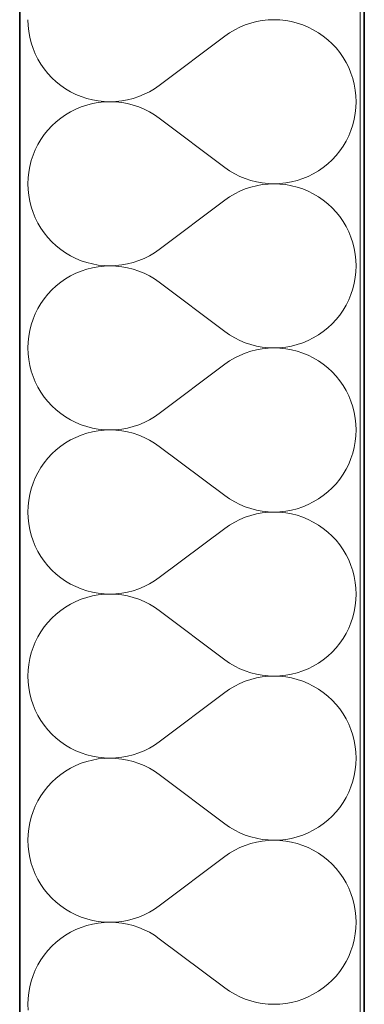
# Model space of a CAD drawing. Header units: millimetres. Extents: x -34676 to 172266, y 39940 to 476087.
# Tile 64 of 256: x 20168 to 20328, y 283741 to 284198. Entities that reach past the tile are written whole.
import ezdxf

# ---------------------------------------------------------------- set-up
doc = ezdxf.new("R2010")
doc.units = ezdxf.units.MM
doc.header["$MEASUREMENT"] = 0
for name, color, linetype in [('#podkład', 252, 'Continuous'), ('- A - ocieplenie', 7, 'Continuous'), ('Konstrukcja - Stropy', 7, 'Continuous'), ('Konstrukcja - Ściany zewnętrzne', 7, 'Continuous')]:
    doc.layers.add(name, color=color, linetype=linetype)

# ---------------------------------------------------------------- blocks, each defined once
blk = doc.blocks.new('UHYGFFFF')
at = {"layer": '- A - ocieplenie', "color": 252, "linetype": 'Continuous', "lineweight": 35, "ltscale": 100}
for p, q in [((19777.48, 396062.63), (19777.47, 388486.86)), ((19937.47, 388486.86), (19937.48, 396062.63))]:
    blk.add_line(p, q, dxfattribs=at)
at = {"layer": '- A - ocieplenie', "color": 252, "linetype": 'Continuous', "lineweight": 13, "ltscale": 100}
for p, q in [((19781.28, 390337.85), (19781.38, 390335.13)), ((19884.81, 390336.3), (19882.23, 390335.44)), ((19887.45, 390336.97), (19884.81, 390336.3)), ((19890.12, 390337.46), (19887.45, 390336.97)), ((19892.83, 390337.75), (19890.12, 390337.46)), ((19895.55, 390337.85), (19892.83, 390337.75)), ((19898.26, 390337.75), (19895.55, 390337.85)), ((19900.97, 390337.46), (19898.26, 390337.75)), ((19903.65, 390336.98), (19900.97, 390337.46)), ((19906.28, 390336.31), (19903.65, 390336.98)), ((19908.87, 390335.45), (19906.28, 390336.31)), ((19781.38, 390335.13), (19781.67, 390332.43)), ((19781.67, 390332.43), (19782.16, 390329.75)), ((19874.95, 390331.78), (19872.71, 390330.23)), ((19877.29, 390333.17), (19874.95, 390331.78)), ((19879.72, 390334.39), (19877.29, 390333.17)), ((19882.23, 390335.44), (19879.72, 390334.39)), ((19911.38, 390334.41), (19908.87, 390335.45)), ((19913.81, 390333.2), (19911.38, 390334.41)), ((19916.15, 390331.81), (19913.81, 390333.2)), ((19918.39, 390330.26), (19916.15, 390331.81)), ((19782.16, 390329.75), (19782.83, 390327.11)), ((19782.83, 390327.11), (19783.69, 390324.53)), ((19872.71, 390330.23), (19842.24, 390307.37)), ((19920.51, 390328.55), (19918.39, 390330.26)), ((19922.5, 390326.7), (19920.51, 390328.55)), ((19783.69, 390324.53), (19784.73, 390322.02)), ((19924.35, 390324.71), (19922.5, 390326.7)), ((19926.06, 390322.59), (19924.35, 390324.71)), ((19927.61, 390320.36), (19926.06, 390322.59)), ((19784.73, 390322.02), (19785.95, 390319.59)), ((19785.95, 390319.59), (19787.34, 390317.25)), ((19929, 390318.02), (19927.61, 390320.36)), ((19930.22, 390315.59), (19929, 390318.02)), ((19787.34, 390317.25), (19788.89, 390315.01)), ((19788.89, 390315.01), (19790.6, 390312.89)), ((19931.26, 390313.07), (19930.22, 390315.59)), ((19790.6, 390312.89), (19792.45, 390310.9)), ((19792.45, 390310.9), (19794.44, 390309.05)), ((19794.44, 390309.05), (19796.56, 390307.34)), ((19932.12, 390310.49), (19931.26, 390313.07)), ((19932.79, 390307.86), (19932.12, 390310.49)), ((19796.56, 390307.34), (19798.8, 390305.79)), ((19798.8, 390305.79), (19801.14, 390304.41)), ((19801.14, 390304.41), (19803.57, 390303.19)), ((19835.23, 390303.21), (19837.67, 390304.43)), ((19837.67, 390304.43), (19840, 390305.82)), ((19840, 390305.82), (19842.24, 390307.37)), ((19933.28, 390305.18), (19932.79, 390307.86)), ((19933.57, 390302.47), (19933.28, 390305.18)), ((19803.57, 390303.19), (19806.08, 390302.15)), ((19806.08, 390302.15), (19808.67, 390301.29)), ((19808.67, 390301.29), (19811.3, 390300.62)), ((19811.3, 390300.62), (19813.98, 390300.14)), ((19813.98, 390300.14), (19816.69, 390299.85)), ((19816.69, 390299.66), (19813.98, 390299.37)), ((19816.69, 390299.85), (19819.4, 390299.75)), ((19819.4, 390299.75), (19816.69, 390299.66)), ((19819.4, 390299.75), (19822.12, 390299.85)), ((19822.12, 390299.66), (19819.4, 390299.75)), ((19822.12, 390299.85), (19824.83, 390300.15)), ((19824.83, 390299.36), (19822.12, 390299.66)), ((19824.83, 390300.15), (19827.5, 390300.63)), ((19827.5, 390300.63), (19830.14, 390301.31)), ((19830.14, 390301.31), (19832.72, 390302.17)), ((19832.72, 390302.17), (19835.23, 390303.21)), ((19933.67, 390299.75), (19933.57, 390302.47)), ((19933.57, 390297.04), (19933.67, 390299.75)), ((19801.14, 390295.1), (19798.8, 390293.72)), ((19803.57, 390296.32), (19801.14, 390295.1)), ((19806.08, 390297.36), (19803.57, 390296.32)), ((19808.67, 390298.22), (19806.08, 390297.36)), ((19811.3, 390298.89), (19808.67, 390298.22)), ((19813.98, 390299.37), (19811.3, 390298.89)), ((19827.5, 390298.88), (19824.83, 390299.36)), ((19830.14, 390298.2), (19827.5, 390298.88)), ((19832.72, 390297.34), (19830.14, 390298.2)), ((19835.23, 390296.3), (19832.72, 390297.34)), ((19837.67, 390295.08), (19835.23, 390296.3)), ((19840, 390293.69), (19837.67, 390295.08)), ((19933.28, 390294.33), (19933.57, 390297.04)), ((19794.44, 390290.46), (19792.45, 390288.6)), ((19796.56, 390292.16), (19794.44, 390290.46)), ((19798.8, 390293.72), (19796.56, 390292.16)), ((19842.24, 390292.14), (19840, 390293.69)), ((19872.71, 390269.28), (19842.24, 390292.14)), ((19932.12, 390289.02), (19932.79, 390291.65)), ((19932.79, 390291.65), (19933.28, 390294.33)), ((19790.6, 390286.61), (19788.89, 390284.5)), ((19792.45, 390288.6), (19790.6, 390286.61)), ((19930.22, 390283.92), (19931.26, 390286.44)), ((19931.26, 390286.44), (19932.12, 390289.02)), ((19787.34, 390282.26), (19785.95, 390279.92)), ((19788.89, 390284.5), (19787.34, 390282.26)), ((19927.61, 390279.15), (19929, 390281.49)), ((19929, 390281.49), (19930.22, 390283.92)), ((19784.73, 390277.49), (19783.69, 390274.98)), ((19785.95, 390279.92), (19784.73, 390277.49)), ((19924.35, 390274.8), (19926.06, 390276.92)), ((19926.06, 390276.92), (19927.61, 390279.15)), ((19782.83, 390272.4), (19782.16, 390269.76)), ((19783.69, 390274.98), (19782.83, 390272.4)), ((19920.51, 390270.95), (19922.5, 390272.81)), ((19922.5, 390272.81), (19924.35, 390274.8)), ((19782.16, 390269.76), (19781.67, 390267.08)), ((19872.71, 390269.28), (19874.95, 390267.72)), ((19874.95, 390267.72), (19877.29, 390266.33)), ((19913.81, 390266.31), (19916.15, 390267.7)), ((19916.15, 390267.7), (19918.39, 390269.25)), ((19918.39, 390269.25), (19920.51, 390270.95)), ((19781.38, 390264.38), (19781.28, 390261.66)), ((19781.67, 390267.08), (19781.38, 390264.38)), ((19877.29, 390266.33), (19879.72, 390265.11)), ((19879.72, 390265.11), (19882.23, 390264.07)), ((19882.23, 390264.07), (19884.81, 390263.21)), ((19884.81, 390263.21), (19887.45, 390262.54)), ((19903.65, 390262.52), (19906.28, 390263.2)), ((19906.28, 390263.2), (19908.87, 390264.05)), ((19908.87, 390264.05), (19911.38, 390265.09)), ((19911.38, 390265.09), (19913.81, 390266.31)), ((19781.28, 390261.66), (19781.38, 390258.94)), ((19781.38, 390258.94), (19781.67, 390256.24)), ((19882.23, 390259.25), (19879.72, 390258.2)), ((19884.81, 390260.11), (19882.23, 390259.25)), ((19887.45, 390260.78), (19884.81, 390260.11)), ((19887.45, 390262.54), (19890.12, 390262.05)), ((19890.12, 390261.27), (19887.45, 390260.78)), ((19890.12, 390262.05), (19892.83, 390261.76)), ((19892.83, 390261.56), (19890.12, 390261.27)), ((19892.83, 390261.76), (19895.55, 390261.66)), ((19895.55, 390261.66), (19892.83, 390261.56)), ((19895.55, 390261.66), (19898.26, 390261.75)), ((19898.26, 390261.56), (19895.55, 390261.66)), ((19898.26, 390261.75), (19900.97, 390262.04)), ((19900.97, 390261.27), (19898.26, 390261.56)), ((19900.97, 390262.04), (19903.65, 390262.52)), ((19903.65, 390260.79), (19900.97, 390261.27)), ((19906.28, 390260.12), (19903.65, 390260.79)), ((19908.87, 390259.26), (19906.28, 390260.12)), ((19911.38, 390258.22), (19908.87, 390259.26)), ((19781.67, 390256.24), (19782.16, 390253.56)), ((19872.71, 390254.04), (19842.24, 390231.18)), ((19874.95, 390255.59), (19872.71, 390254.04)), ((19877.29, 390256.98), (19874.95, 390255.59)), ((19879.72, 390258.2), (19877.29, 390256.98)), ((19913.81, 390257.01), (19911.38, 390258.22)), ((19916.15, 390255.62), (19913.81, 390257.01)), ((19918.39, 390254.07), (19916.15, 390255.62)), ((19920.51, 390252.36), (19918.39, 390254.07)), ((19782.16, 390253.56), (19782.83, 390250.92)), ((19782.83, 390250.92), (19783.69, 390248.34)), ((19922.5, 390250.51), (19920.51, 390252.36)), ((19924.35, 390248.52), (19922.5, 390250.51)), ((19783.69, 390248.34), (19784.73, 390245.83)), ((19784.73, 390245.83), (19785.95, 390243.39)), ((19926.06, 390246.4), (19924.35, 390248.52)), ((19927.61, 390244.17), (19926.06, 390246.4)), ((19785.95, 390243.39), (19787.34, 390241.06)), ((19787.34, 390241.06), (19788.89, 390238.82)), ((19929, 390241.83), (19927.61, 390244.17)), ((19930.22, 390239.39), (19929, 390241.83)), ((19788.89, 390238.82), (19790.6, 390236.7)), ((19790.6, 390236.7), (19792.45, 390234.71)), ((19931.26, 390236.88), (19930.22, 390239.39)), ((19932.12, 390234.3), (19931.26, 390236.88)), ((19792.45, 390234.71), (19794.44, 390232.86)), ((19794.44, 390232.86), (19796.56, 390231.15)), ((19796.56, 390231.15), (19798.8, 390229.6)), ((19840, 390229.63), (19842.24, 390231.18)), ((19932.79, 390231.66), (19932.12, 390234.3)), ((19933.28, 390228.99), (19932.79, 390231.66)), ((19798.8, 390229.6), (19801.14, 390228.22)), ((19801.14, 390228.22), (19803.57, 390227)), ((19803.57, 390227), (19806.08, 390225.96)), ((19832.72, 390225.98), (19835.23, 390227.02)), ((19835.23, 390227.02), (19837.67, 390228.24)), ((19837.67, 390228.24), (19840, 390229.63)), ((19933.57, 390226.28), (19933.28, 390228.99)), ((19806.08, 390225.96), (19808.67, 390225.1)), ((19808.67, 390222.03), (19806.08, 390221.17)), ((19808.67, 390225.1), (19811.3, 390224.43)), ((19811.3, 390222.7), (19808.67, 390222.03)), ((19811.3, 390224.43), (19813.98, 390223.95)), ((19813.98, 390223.18), (19811.3, 390222.7)), ((19813.98, 390223.95), (19816.69, 390223.66)), ((19816.69, 390223.47), (19813.98, 390223.18)), ((19816.69, 390223.66), (19819.4, 390223.56)), ((19819.4, 390223.56), (19816.69, 390223.47)), ((19819.4, 390223.56), (19822.12, 390223.66)), ((19822.12, 390223.46), (19819.4, 390223.56)), ((19822.12, 390223.66), (19824.83, 390223.96)), ((19824.83, 390223.17), (19822.12, 390223.46)), ((19824.83, 390223.96), (19827.5, 390224.44)), ((19827.5, 390222.69), (19824.83, 390223.17)), ((19827.5, 390224.44), (19830.14, 390225.11)), ((19830.14, 390222.01), (19827.5, 390222.69)), ((19830.14, 390225.11), (19832.72, 390225.98)), ((19832.72, 390221.15), (19830.14, 390222.01)), ((19933.67, 390223.56), (19933.57, 390226.28)), ((19933.57, 390220.84), (19933.67, 390223.56)), ((19798.8, 390217.52), (19796.56, 390215.97)), ((19801.14, 390218.91), (19798.8, 390217.52)), ((19803.57, 390220.13), (19801.14, 390218.91)), ((19806.08, 390221.17), (19803.57, 390220.13)), ((19835.23, 390220.11), (19832.72, 390221.15)), ((19837.67, 390218.89), (19835.23, 390220.11)), ((19840, 390217.5), (19837.67, 390218.89)), ((19842.24, 390215.94), (19840, 390217.5)), ((19932.79, 390215.46), (19933.28, 390218.14)), ((19933.28, 390218.14), (19933.57, 390220.84)), ((19794.44, 390214.27), (19792.45, 390212.41)), ((19796.56, 390215.97), (19794.44, 390214.27)), ((19872.71, 390193.09), (19842.24, 390215.94)), ((19931.26, 390210.25), (19932.12, 390212.83)), ((19932.12, 390212.83), (19932.79, 390215.46)), ((19788.89, 390208.31), (19787.34, 390206.07)), ((19790.6, 390210.42), (19788.89, 390208.31)), ((19792.45, 390212.41), (19790.6, 390210.42)), ((19930.22, 390207.73), (19931.26, 390210.25)), ((19785.95, 390203.73), (19784.73, 390201.3)), ((19787.34, 390206.07), (19785.95, 390203.73)), ((19927.61, 390202.96), (19929, 390205.3)), ((19929, 390205.3), (19930.22, 390207.73)), ((19784.73, 390201.3), (19783.69, 390198.79)), ((19924.35, 390198.61), (19926.06, 390200.73)), ((19926.06, 390200.73), (19927.61, 390202.96)), ((19782.83, 390196.21), (19782.16, 390193.57)), ((19783.69, 390198.79), (19782.83, 390196.21)), ((19918.39, 390193.06), (19920.51, 390194.76)), ((19920.51, 390194.76), (19922.5, 390196.62)), ((19922.5, 390196.62), (19924.35, 390198.61)), ((19781.67, 390190.89), (19781.38, 390188.19)), ((19782.16, 390193.57), (19781.67, 390190.89)), ((19872.71, 390193.09), (19874.95, 390191.53)), ((19874.95, 390191.53), (19877.29, 390190.14)), ((19877.29, 390190.14), (19879.72, 390188.92)), ((19911.38, 390188.9), (19913.81, 390190.12)), ((19913.81, 390190.12), (19916.15, 390191.51)), ((19916.15, 390191.51), (19918.39, 390193.06)), ((19781.38, 390188.19), (19781.28, 390185.47)), ((19781.28, 390185.47), (19781.38, 390182.75)), ((19879.72, 390188.92), (19882.23, 390187.88)), ((19882.23, 390187.88), (19884.81, 390187.02)), ((19884.81, 390187.02), (19887.45, 390186.34)), ((19887.45, 390186.34), (19890.12, 390185.86)), ((19890.12, 390185.86), (19892.83, 390185.57)), ((19892.83, 390185.37), (19890.12, 390185.08)), ((19892.83, 390185.57), (19895.55, 390185.47)), ((19895.55, 390185.47), (19892.83, 390185.37)), ((19895.55, 390185.47), (19898.26, 390185.56)), ((19898.26, 390185.37), (19895.55, 390185.47)), ((19898.26, 390185.56), (19900.97, 390185.85)), ((19900.97, 390185.08), (19898.26, 390185.37)), ((19900.97, 390185.85), (19903.65, 390186.33)), ((19903.65, 390186.33), (19906.28, 390187.01)), ((19906.28, 390187.01), (19908.87, 390187.86)), ((19908.87, 390187.86), (19911.38, 390188.9)), ((19781.38, 390182.75), (19781.67, 390180.04)), ((19877.29, 390180.79), (19874.95, 390179.4)), ((19879.72, 390182.01), (19877.29, 390180.79)), ((19882.23, 390183.06), (19879.72, 390182.01)), ((19884.81, 390183.92), (19882.23, 390183.06)), ((19887.45, 390184.59), (19884.81, 390183.92)), ((19890.12, 390185.08), (19887.45, 390184.59)), ((19903.65, 390184.6), (19900.97, 390185.08)), ((19906.28, 390183.93), (19903.65, 390184.6)), ((19908.87, 390183.07), (19906.28, 390183.93)), ((19911.38, 390182.03), (19908.87, 390183.07)), ((19913.81, 390180.82), (19911.38, 390182.03)), ((19916.15, 390179.43), (19913.81, 390180.82)), ((19781.67, 390180.04), (19782.16, 390177.37)), ((19782.16, 390177.37), (19782.83, 390174.73)), ((19872.71, 390177.85), (19842.24, 390154.99)), ((19874.95, 390179.4), (19872.71, 390177.85)), ((19918.39, 390177.88), (19916.15, 390179.43)), ((19920.51, 390176.17), (19918.39, 390177.88)), ((19922.5, 390174.32), (19920.51, 390176.17)), ((19782.83, 390174.73), (19783.69, 390172.15)), ((19783.69, 390172.15), (19784.73, 390169.64)), ((19924.35, 390172.33), (19922.5, 390174.32)), ((19926.06, 390170.21), (19924.35, 390172.33)), ((19784.73, 390169.64), (19785.95, 390167.2)), ((19785.95, 390167.2), (19787.34, 390164.87)), ((19927.61, 390167.98), (19926.06, 390170.21)), ((19929, 390165.64), (19927.61, 390167.98)), ((19787.34, 390164.87), (19788.89, 390162.63)), ((19788.89, 390162.63), (19790.6, 390160.51)), ((19930.22, 390163.2), (19929, 390165.64)), ((19931.26, 390160.69), (19930.22, 390163.2)), ((19790.6, 390160.51), (19792.45, 390158.52)), ((19792.45, 390158.52), (19794.44, 390156.67)), ((19932.12, 390158.11), (19931.26, 390160.69)), ((19932.79, 390155.47), (19932.12, 390158.11)), ((19794.44, 390156.67), (19796.56, 390154.96)), ((19796.56, 390154.96), (19798.8, 390153.41)), ((19798.8, 390153.41), (19801.14, 390152.03)), ((19837.67, 390152.05), (19840, 390153.44)), ((19840, 390153.44), (19842.24, 390154.99)), ((19933.28, 390152.8), (19932.79, 390155.47)), ((19801.14, 390152.03), (19803.57, 390150.81)), ((19803.57, 390150.81), (19806.08, 390149.77)), ((19806.08, 390149.77), (19808.67, 390148.91)), ((19808.67, 390148.91), (19811.3, 390148.24)), ((19827.5, 390148.25), (19830.14, 390148.92)), ((19830.14, 390148.92), (19832.72, 390149.79)), ((19832.72, 390149.79), (19835.23, 390150.83)), ((19835.23, 390150.83), (19837.67, 390152.05)), ((19933.57, 390150.09), (19933.28, 390152.8)), ((19933.67, 390147.37), (19933.57, 390150.09)), ((19806.08, 390144.98), (19803.57, 390143.94)), ((19808.67, 390145.84), (19806.08, 390144.98)), ((19811.3, 390146.51), (19808.67, 390145.84)), ((19811.3, 390148.24), (19813.98, 390147.76)), ((19813.98, 390146.99), (19811.3, 390146.51)), ((19813.98, 390147.76), (19816.69, 390147.47)), ((19816.69, 390147.28), (19813.98, 390146.99)), ((19816.69, 390147.47), (19819.4, 390147.37)), ((19819.4, 390147.37), (19816.69, 390147.28)), ((19819.4, 390147.37), (19822.12, 390147.47)), ((19822.12, 390147.27), (19819.4, 390147.37)), ((19822.12, 390147.47), (19824.83, 390147.76)), ((19824.83, 390146.98), (19822.12, 390147.27)), ((19824.83, 390147.76), (19827.5, 390148.25)), ((19827.5, 390146.5), (19824.83, 390146.98)), ((19830.14, 390145.82), (19827.5, 390146.5)), ((19832.72, 390144.96), (19830.14, 390145.82)), ((19835.23, 390143.92), (19832.72, 390144.96)), ((19933.28, 390141.95), (19933.57, 390144.65)), ((19933.57, 390144.65), (19933.67, 390147.37)), ((19796.56, 390139.78), (19794.44, 390138.08)), ((19798.8, 390141.33), (19796.56, 390139.78)), ((19801.14, 390142.72), (19798.8, 390141.33)), ((19803.57, 390143.94), (19801.14, 390142.72)), ((19837.67, 390142.7), (19835.23, 390143.92)), ((19840, 390141.31), (19837.67, 390142.7)), ((19842.24, 390139.75), (19840, 390141.31)), ((19872.71, 390116.9), (19842.24, 390139.75)), ((19932.79, 390139.27), (19933.28, 390141.95)), ((19792.45, 390136.22), (19790.6, 390134.23)), ((19794.44, 390138.08), (19792.45, 390136.22)), ((19931.26, 390134.05), (19932.12, 390136.64)), ((19932.12, 390136.64), (19932.79, 390139.27)), ((19788.89, 390132.12), (19787.34, 390129.88)), ((19790.6, 390134.23), (19788.89, 390132.12)), ((19929, 390129.11), (19930.22, 390131.54)), ((19930.22, 390131.54), (19931.26, 390134.05)), ((19785.95, 390127.54), (19784.73, 390125.11)), ((19787.34, 390129.88), (19785.95, 390127.54)), ((19926.06, 390124.54), (19927.61, 390126.77)), ((19927.61, 390126.77), (19929, 390129.11)), ((19783.69, 390122.6), (19782.83, 390120.01)), ((19784.73, 390125.11), (19783.69, 390122.6)), ((19922.5, 390120.43), (19924.35, 390122.42)), ((19924.35, 390122.42), (19926.06, 390124.54)), ((19782.16, 390117.38), (19781.67, 390114.7)), ((19782.83, 390120.01), (19782.16, 390117.38)), ((19872.71, 390116.9), (19874.95, 390115.34)), ((19916.15, 390115.32), (19918.39, 390116.87)), ((19918.39, 390116.87), (19920.51, 390118.57)), ((19920.51, 390118.57), (19922.5, 390120.43)), ((19781.67, 390114.7), (19781.38, 390112)), ((19874.95, 390115.34), (19877.29, 390113.95)), ((19877.29, 390113.95), (19879.72, 390112.73)), ((19879.72, 390112.73), (19882.23, 390111.69)), ((19908.87, 390111.67), (19911.38, 390112.71)), ((19911.38, 390112.71), (19913.81, 390113.93)), ((19913.81, 390113.93), (19916.15, 390115.32)), ((19781.38, 390112), (19781.28, 390109.28)), ((19781.28, 390109.28), (19781.38, 390106.56)), ((19882.23, 390111.69), (19884.81, 390110.83)), ((19884.81, 390107.73), (19882.23, 390106.87)), ((19884.81, 390110.83), (19887.45, 390110.15)), ((19887.45, 390108.4), (19884.81, 390107.73)), ((19887.45, 390110.15), (19890.12, 390109.67)), ((19890.12, 390108.89), (19887.45, 390108.4)), ((19890.12, 390109.67), (19892.83, 390109.38)), ((19892.83, 390109.18), (19890.12, 390108.89)), ((19892.83, 390109.38), (19895.55, 390109.28)), ((19895.55, 390109.28), (19892.83, 390109.18)), ((19895.55, 390109.28), (19898.26, 390109.37)), ((19898.26, 390109.18), (19895.55, 390109.28)), ((19898.26, 390109.37), (19900.97, 390109.66)), ((19900.97, 390108.89), (19898.26, 390109.18)), ((19900.97, 390109.66), (19903.65, 390110.14)), ((19903.65, 390108.41), (19900.97, 390108.89)), ((19903.65, 390110.14), (19906.28, 390110.82)), ((19906.28, 390107.74), (19903.65, 390108.41)), ((19906.28, 390110.82), (19908.87, 390111.67)), ((19908.87, 390106.88), (19906.28, 390107.74)), ((19781.38, 390106.56), (19781.67, 390103.85)), ((19781.67, 390103.85), (19782.16, 390101.18)), ((19874.95, 390103.21), (19872.71, 390101.66)), ((19877.29, 390104.6), (19874.95, 390103.21)), ((19879.72, 390105.82), (19877.29, 390104.6)), ((19882.23, 390106.87), (19879.72, 390105.82)), ((19911.38, 390105.84), (19908.87, 390106.88)), ((19913.81, 390104.63), (19911.38, 390105.84)), ((19916.15, 390103.24), (19913.81, 390104.63)), ((19918.39, 390101.69), (19916.15, 390103.24)), ((19782.16, 390101.18), (19782.83, 390098.54)), ((19782.83, 390098.54), (19783.69, 390095.96)), ((19872.71, 390101.66), (19842.24, 390078.8)), ((19920.51, 390099.98), (19918.39, 390101.69)), ((19922.5, 390098.13), (19920.51, 390099.98)), ((19783.69, 390095.96), (19784.73, 390093.45)), ((19924.35, 390096.14), (19922.5, 390098.13)), ((19926.06, 390094.02), (19924.35, 390096.14)), ((19927.61, 390091.79), (19926.06, 390094.02)), ((19784.73, 390093.45), (19785.95, 390091.01)), ((19785.95, 390091.01), (19787.34, 390088.67)), ((19929, 390089.45), (19927.61, 390091.79)), ((19930.22, 390087.01), (19929, 390089.45)), ((19787.34, 390088.67), (19788.89, 390086.44)), ((19788.89, 390086.44), (19790.6, 390084.32)), ((19931.26, 390084.5), (19930.22, 390087.01)), ((19790.6, 390084.32), (19792.45, 390082.33)), ((19792.45, 390082.33), (19794.44, 390080.48)), ((19794.44, 390080.48), (19796.56, 390078.77)), ((19932.12, 390081.92), (19931.26, 390084.5)), ((19932.79, 390079.28), (19932.12, 390081.92)), ((19796.56, 390078.77), (19798.8, 390077.22)), ((19798.8, 390077.22), (19801.14, 390075.83)), ((19801.14, 390075.83), (19803.57, 390074.62)), ((19835.23, 390074.64), (19837.67, 390075.86)), ((19837.67, 390075.86), (19840, 390077.25)), ((19840, 390077.25), (19842.24, 390078.8)), ((19933.28, 390076.61), (19932.79, 390079.28)), ((19933.57, 390073.9), (19933.28, 390076.61)), ((19803.57, 390074.62), (19806.08, 390073.58)), ((19806.08, 390073.58), (19808.67, 390072.72)), ((19808.67, 390072.72), (19811.3, 390072.05)), ((19811.3, 390072.05), (19813.98, 390071.57)), ((19813.98, 390071.57), (19816.69, 390071.28)), ((19816.69, 390071.09), (19813.98, 390070.8)), ((19816.69, 390071.28), (19819.4, 390071.18)), ((19819.4, 390071.18), (19816.69, 390071.09)), ((19819.4, 390071.18), (19822.12, 390071.28)), ((19822.12, 390071.08), (19819.4, 390071.18)), ((19822.12, 390071.28), (19824.83, 390071.57)), ((19824.83, 390070.79), (19822.12, 390071.08)), ((19824.83, 390071.57), (19827.5, 390072.06)), ((19827.5, 390072.06), (19830.14, 390072.73)), ((19830.14, 390072.73), (19832.72, 390073.6)), ((19832.72, 390073.6), (19835.23, 390074.64)), ((19933.67, 390071.18), (19933.57, 390073.9)), ((19933.57, 390068.46), (19933.67, 390071.18)), ((19801.14, 390066.53), (19798.8, 390065.14)), ((19803.57, 390067.75), (19801.14, 390066.53)), ((19806.08, 390068.79), (19803.57, 390067.75)), ((19808.67, 390069.65), (19806.08, 390068.79)), ((19811.3, 390070.32), (19808.67, 390069.65)), ((19813.98, 390070.8), (19811.3, 390070.32)), ((19827.5, 390070.31), (19824.83, 390070.79)), ((19830.14, 390069.63), (19827.5, 390070.31)), ((19832.72, 390068.77), (19830.14, 390069.63)), ((19835.23, 390067.73), (19832.72, 390068.77)), ((19837.67, 390066.51), (19835.23, 390067.73)), ((19840, 390065.12), (19837.67, 390066.51)), ((19933.28, 390065.76), (19933.57, 390068.46)), ((19794.44, 390061.89), (19792.45, 390060.03)), ((19796.56, 390063.59), (19794.44, 390061.89)), ((19798.8, 390065.14), (19796.56, 390063.59)), ((19842.24, 390063.56), (19840, 390065.12)), ((19872.71, 390040.71), (19842.24, 390063.56)), ((19932.12, 390060.45), (19932.79, 390063.08)), ((19932.79, 390063.08), (19933.28, 390065.76)), ((19790.6, 390058.04), (19788.89, 390055.93)), ((19792.45, 390060.03), (19790.6, 390058.04)), ((19930.22, 390055.35), (19931.26, 390057.86)), ((19931.26, 390057.86), (19932.12, 390060.45)), ((19787.34, 390053.69), (19785.95, 390051.35)), ((19788.89, 390055.93), (19787.34, 390053.69)), ((19927.61, 390050.58), (19929, 390052.92)), ((19929, 390052.92), (19930.22, 390055.35)), ((19784.73, 390048.92), (19783.69, 390046.41)), ((19785.95, 390051.35), (19784.73, 390048.92)), ((19924.35, 390046.23), (19926.06, 390048.34)), ((19926.06, 390048.34), (19927.61, 390050.58)), ((19782.83, 390043.82), (19782.16, 390041.19)), ((19783.69, 390046.41), (19782.83, 390043.82)), ((19920.51, 390042.38), (19922.5, 390044.24)), ((19922.5, 390044.24), (19924.35, 390046.23)), ((19782.16, 390041.19), (19781.67, 390038.51)), ((19872.71, 390040.71), (19874.95, 390039.15)), ((19874.95, 390039.15), (19877.29, 390037.76)), ((19913.81, 390037.74), (19916.15, 390039.13)), ((19916.15, 390039.13), (19918.39, 390040.68)), ((19918.39, 390040.68), (19920.51, 390042.38)), ((19781.38, 390035.81), (19781.28, 390033.09)), ((19781.67, 390038.51), (19781.38, 390035.81)), ((19877.29, 390037.76), (19879.72, 390036.54)), ((19879.72, 390036.54), (19882.23, 390035.5)), ((19882.23, 390035.5), (19884.81, 390034.64)), ((19884.81, 390034.64), (19887.45, 390033.96)), ((19903.65, 390033.95), (19906.28, 390034.62)), ((19906.28, 390034.62), (19908.87, 390035.48)), ((19908.87, 390035.48), (19911.38, 390036.52)), ((19911.38, 390036.52), (19913.81, 390037.74)), ((19781.28, 390033.09), (19781.38, 390030.37)), ((19781.38, 390030.37), (19781.67, 390027.66)), ((19882.23, 390030.67), (19879.72, 390029.63)), ((19884.81, 390031.54), (19882.23, 390030.67)), ((19887.45, 390032.21), (19884.81, 390031.54)), ((19887.45, 390033.96), (19890.12, 390033.48)), ((19890.12, 390032.7), (19887.45, 390032.21)), ((19890.12, 390033.48), (19892.83, 390033.19)), ((19892.83, 390032.99), (19890.12, 390032.7)), ((19892.83, 390033.19), (19895.55, 390033.09)), ((19895.55, 390033.09), (19892.83, 390032.99)), ((19895.55, 390033.09), (19898.26, 390033.18)), ((19898.26, 390032.99), (19895.55, 390033.09)), ((19898.26, 390033.18), (19900.97, 390033.47)), ((19900.97, 390032.7), (19898.26, 390032.99)), ((19900.97, 390033.47), (19903.65, 390033.95)), ((19903.65, 390032.22), (19900.97, 390032.7)), ((19906.28, 390031.55), (19903.65, 390032.22)), ((19908.87, 390030.69), (19906.28, 390031.55)), ((19911.38, 390029.65), (19908.87, 390030.69)), ((19781.67, 390027.66), (19782.16, 390024.99)), ((19872.71, 390025.47), (19842.24, 390002.61)), ((19874.95, 390027.02), (19872.71, 390025.47)), ((19877.29, 390028.41), (19874.95, 390027.02)), ((19879.72, 390029.63), (19877.29, 390028.41)), ((19913.81, 390028.44), (19911.38, 390029.65)), ((19916.15, 390027.05), (19913.81, 390028.44)), ((19918.39, 390025.5), (19916.15, 390027.05)), ((19920.51, 390023.79), (19918.39, 390025.5)), ((19782.16, 390024.99), (19782.83, 390022.35)), ((19782.83, 390022.35), (19783.69, 390019.77)), ((19922.5, 390021.94), (19920.51, 390023.79)), ((19924.35, 390019.95), (19922.5, 390021.94)), ((19783.69, 390019.77), (19784.73, 390017.26)), ((19784.73, 390017.26), (19785.95, 390014.82)), ((19926.06, 390017.83), (19924.35, 390019.95)), ((19927.61, 390015.6), (19926.06, 390017.83)), ((19785.95, 390014.82), (19787.34, 390012.48)), ((19787.34, 390012.48), (19788.89, 390010.25)), ((19929, 390013.26), (19927.61, 390015.6)), ((19930.22, 390010.82), (19929, 390013.26)), ((19788.89, 390010.25), (19790.6, 390008.13)), ((19790.6, 390008.13), (19792.45, 390006.14)), ((19931.26, 390008.31), (19930.22, 390010.82)), ((19932.12, 390005.73), (19931.26, 390008.31)), ((19792.45, 390006.14), (19794.44, 390004.29)), ((19794.44, 390004.29), (19796.56, 390002.58)), ((19796.56, 390002.58), (19798.8, 390001.03)), ((19840, 390001.06), (19842.24, 390002.61)), ((19932.79, 390003.09), (19932.12, 390005.73)), ((19933.28, 390000.42), (19932.79, 390003.09)), ((19798.8, 390001.03), (19801.14, 389999.64)), ((19801.14, 389999.64), (19803.57, 389998.43)), ((19803.57, 389998.43), (19806.08, 389997.39)), ((19832.72, 389997.4), (19835.23, 389998.45)), ((19835.23, 389998.45), (19837.67, 389999.67)), ((19837.67, 389999.67), (19840, 390001.06)), ((19933.57, 389997.71), (19933.28, 390000.42)), ((19806.08, 389997.39), (19808.67, 389996.53)), ((19808.67, 389993.45), (19806.08, 389992.6)), ((19808.67, 389996.53), (19811.3, 389995.86)), ((19811.3, 389994.13), (19808.67, 389993.45)), ((19811.3, 389995.86), (19813.98, 389995.38)), ((19813.98, 389994.61), (19811.3, 389994.13)), ((19813.98, 389995.38), (19816.69, 389995.09)), ((19816.69, 389994.9), (19813.98, 389994.61)), ((19816.69, 389995.09), (19819.4, 389994.99)), ((19819.4, 389994.99), (19816.69, 389994.9)), ((19819.4, 389994.99), (19822.12, 389995.09)), ((19822.12, 389994.89), (19819.4, 389994.99)), ((19822.12, 389995.09), (19824.83, 389995.38)), ((19824.83, 389994.6), (19822.12, 389994.89)), ((19824.83, 389995.38), (19827.5, 389995.87)), ((19827.5, 389994.12), (19824.83, 389994.6)), ((19827.5, 389995.87), (19830.14, 389996.54)), ((19830.14, 389993.44), (19827.5, 389994.12)), ((19830.14, 389996.54), (19832.72, 389997.4)), ((19832.72, 389992.58), (19830.14, 389993.44)), ((19933.67, 389994.99), (19933.57, 389997.71)), ((19933.57, 389992.27), (19933.67, 389994.99)), ((19798.8, 389988.95), (19796.56, 389987.4)), ((19801.14, 389990.34), (19798.8, 389988.95)), ((19803.57, 389991.56), (19801.14, 389990.34)), ((19806.08, 389992.6), (19803.57, 389991.56)), ((19835.23, 389991.54), (19832.72, 389992.58)), ((19837.67, 389990.32), (19835.23, 389991.54)), ((19840, 389988.93), (19837.67, 389990.32)), ((19842.24, 389987.37), (19840, 389988.93)), ((19932.79, 389986.89), (19933.28, 389989.57)), ((19933.28, 389989.57), (19933.57, 389992.27)), ((19794.44, 389985.7), (19792.45, 389983.84)), ((19796.56, 389987.4), (19794.44, 389985.7)), ((19872.71, 389964.52), (19842.24, 389987.37)), ((19931.26, 389981.67), (19932.12, 389984.26)), ((19932.12, 389984.26), (19932.79, 389986.89)), ((19788.89, 389979.73), (19787.34, 389977.5)), ((19790.6, 389981.85), (19788.89, 389979.73)), ((19792.45, 389983.84), (19790.6, 389981.85)), ((19930.22, 389979.16), (19931.26, 389981.67)), ((19785.95, 389975.16), (19784.73, 389972.73)), ((19787.34, 389977.5), (19785.95, 389975.16)), ((19927.61, 389974.39), (19929, 389976.73)), ((19929, 389976.73), (19930.22, 389979.16)), ((19784.73, 389972.73), (19783.69, 389970.22)), ((19924.35, 389970.04), (19926.06, 389972.15)), ((19926.06, 389972.15), (19927.61, 389974.39)), ((19782.83, 389967.63), (19782.16, 389965)), ((19783.69, 389970.22), (19782.83, 389967.63)), ((19918.39, 389964.49), (19920.51, 389966.19)), ((19920.51, 389966.19), (19922.5, 389968.05)), ((19922.5, 389968.05), (19924.35, 389970.04)), ((19781.67, 389962.32), (19781.38, 389959.62)), ((19782.16, 389965), (19781.67, 389962.32)), ((19872.71, 389964.52), (19874.95, 389962.96)), ((19874.95, 389962.96), (19877.29, 389961.57)), ((19877.29, 389961.57), (19879.72, 389960.35)), ((19911.38, 389960.33), (19913.81, 389961.55)), ((19913.81, 389961.55), (19916.15, 389962.94)), ((19916.15, 389962.94), (19918.39, 389964.49)), ((19781.38, 389959.62), (19781.28, 389956.9)), ((19781.28, 389956.9), (19781.38, 389954.18)), ((19879.72, 389960.35), (19882.23, 389959.31)), ((19882.23, 389959.31), (19884.81, 389958.45)), ((19884.81, 389958.45), (19887.45, 389957.77)), ((19887.45, 389957.77), (19890.12, 389957.29)), ((19890.12, 389957.29), (19892.83, 389957)), ((19892.83, 389956.8), (19890.12, 389956.51)), ((19892.83, 389957), (19895.55, 389956.9)), ((19895.55, 389956.9), (19892.83, 389956.8)), ((19895.55, 389956.9), (19898.26, 389956.99)), ((19898.26, 389956.8), (19895.55, 389956.9)), ((19898.26, 389956.99), (19900.97, 389957.28)), ((19900.97, 389956.51), (19898.26, 389956.8)), ((19900.97, 389957.28), (19903.65, 389957.76)), ((19903.65, 389957.76), (19906.28, 389958.43)), ((19906.28, 389958.43), (19908.87, 389959.29)), ((19908.87, 389959.29), (19911.38, 389960.33)), ((19781.38, 389954.18), (19781.67, 389951.47)), ((19877.29, 389952.22), (19874.95, 389950.83)), ((19879.72, 389953.44), (19877.29, 389952.22)), ((19882.23, 389954.48), (19879.72, 389953.44)), ((19884.81, 389955.35), (19882.23, 389954.48)), ((19887.45, 389956.02), (19884.81, 389955.35)), ((19890.12, 389956.51), (19887.45, 389956.02)), ((19903.65, 389956.03), (19900.97, 389956.51)), ((19906.28, 389955.36), (19903.65, 389956.03)), ((19908.87, 389954.5), (19906.28, 389955.36)), ((19911.38, 389953.46), (19908.87, 389954.5)), ((19913.81, 389952.25), (19911.38, 389953.46)), ((19916.15, 389950.86), (19913.81, 389952.25)), ((19781.67, 389951.47), (19782.16, 389948.8)), ((19782.16, 389948.8), (19782.83, 389946.16)), ((19872.71, 389949.28), (19842.24, 389926.42)), ((19874.95, 389950.83), (19872.71, 389949.28)), ((19918.39, 389949.31), (19916.15, 389950.86)), ((19920.51, 389947.6), (19918.39, 389949.31)), ((19922.5, 389945.75), (19920.51, 389947.6)), ((19782.83, 389946.16), (19783.69, 389943.58)), ((19783.69, 389943.58), (19784.73, 389941.07)), ((19924.35, 389943.76), (19922.5, 389945.75)), ((19926.06, 389941.64), (19924.35, 389943.76)), ((19784.73, 389941.07), (19785.95, 389938.63)), ((19785.95, 389938.63), (19787.34, 389936.29)), ((19927.61, 389939.4), (19926.06, 389941.64)), ((19929, 389937.07), (19927.61, 389939.4)), ((19787.34, 389936.29), (19788.89, 389934.06)), ((19788.89, 389934.06), (19790.6, 389931.94)), ((19930.22, 389934.63), (19929, 389937.07)), ((19931.26, 389932.12), (19930.22, 389934.63)), ((19790.6, 389931.94), (19792.45, 389929.95)), ((19792.45, 389929.95), (19794.44, 389928.1)), ((19932.12, 389929.54), (19931.26, 389932.12)), ((19932.79, 389926.9), (19932.12, 389929.54)), ((19794.44, 389928.1), (19796.56, 389926.39)), ((19796.56, 389926.39), (19798.8, 389924.84)), ((19798.8, 389924.84), (19801.14, 389923.45)), ((19837.67, 389923.48), (19840, 389924.87)), ((19840, 389924.87), (19842.24, 389926.42)), ((19933.28, 389924.23), (19932.79, 389926.9)), ((19801.14, 389923.45), (19803.57, 389922.24)), ((19803.57, 389922.24), (19806.08, 389921.2)), ((19806.08, 389921.2), (19808.67, 389920.34)), ((19808.67, 389920.34), (19811.3, 389919.67)), ((19827.5, 389919.68), (19830.14, 389920.35)), ((19830.14, 389920.35), (19832.72, 389921.21)), ((19832.72, 389921.21), (19835.23, 389922.26)), ((19835.23, 389922.26), (19837.67, 389923.48)), ((19933.57, 389921.52), (19933.28, 389924.23)), ((19933.67, 389918.8), (19933.57, 389921.52)), ((19806.08, 389916.41), (19803.57, 389915.37)), ((19808.67, 389917.26), (19806.08, 389916.41)), ((19811.3, 389917.94), (19808.67, 389917.26)), ((19811.3, 389919.67), (19813.98, 389919.19)), ((19813.98, 389918.42), (19811.3, 389917.94)), ((19813.98, 389919.19), (19816.69, 389918.9)), ((19816.69, 389918.71), (19813.98, 389918.42)), ((19816.69, 389918.9), (19819.4, 389918.8)), ((19819.4, 389918.8), (19816.69, 389918.71)), ((19819.4, 389918.8), (19822.12, 389918.9)), ((19822.12, 389918.7), (19819.4, 389918.8)), ((19822.12, 389918.9), (19824.83, 389919.19)), ((19824.83, 389918.41), (19822.12, 389918.7)), ((19824.83, 389919.19), (19827.5, 389919.68)), ((19827.5, 389917.93), (19824.83, 389918.41)), ((19830.14, 389917.25), (19827.5, 389917.93)), ((19832.72, 389916.39), (19830.14, 389917.25)), ((19835.23, 389915.35), (19832.72, 389916.39)), ((19933.28, 389913.38), (19933.57, 389916.08)), ((19933.57, 389916.08), (19933.67, 389918.8)), ((19796.56, 389911.21), (19794.44, 389909.51)), ((19798.8, 389912.76), (19796.56, 389911.21)), ((19801.14, 389914.15), (19798.8, 389912.76)), ((19803.57, 389915.37), (19801.14, 389914.15)), ((19837.67, 389914.13), (19835.23, 389915.35)), ((19840, 389912.74), (19837.67, 389914.13)), ((19842.24, 389911.18), (19840, 389912.74)), ((19872.71, 389888.33), (19842.24, 389911.18)), ((19932.79, 389910.7), (19933.28, 389913.38)), ((19792.45, 389907.65), (19790.6, 389905.66)), ((19794.44, 389909.51), (19792.45, 389907.65)), ((19931.26, 389905.48), (19932.12, 389908.06)), ((19932.12, 389908.06), (19932.79, 389910.7)), ((19788.89, 389903.54), (19787.34, 389901.31)), ((19790.6, 389905.66), (19788.89, 389903.54)), ((19929, 389900.54), (19930.22, 389902.97)), ((19930.22, 389902.97), (19931.26, 389905.48)), ((19785.95, 389898.97), (19784.73, 389896.54)), ((19787.34, 389901.31), (19785.95, 389898.97)), ((19926.06, 389895.96), (19927.61, 389898.2)), ((19927.61, 389898.2), (19929, 389900.54)), ((19783.69, 389894.02), (19782.83, 389891.44)), ((19784.73, 389896.54), (19783.69, 389894.02)), ((19922.5, 389891.86), (19924.35, 389893.85)), ((19924.35, 389893.85), (19926.06, 389895.96)), ((19782.16, 389888.81), (19781.67, 389886.13)), ((19782.83, 389891.44), (19782.16, 389888.81)), ((19872.71, 389888.33), (19874.95, 389886.77)), ((19916.15, 389886.75), (19918.39, 389888.3)), ((19918.39, 389888.3), (19920.51, 389890)), ((19920.51, 389890), (19922.5, 389891.86)), ((19781.67, 389886.13), (19781.38, 389883.43)), ((19874.95, 389886.77), (19877.29, 389885.38)), ((19877.29, 389885.38), (19879.72, 389884.16)), ((19879.72, 389884.16), (19882.23, 389883.12)), ((19908.87, 389883.1), (19911.38, 389884.14)), ((19911.38, 389884.14), (19913.81, 389885.36)), ((19913.81, 389885.36), (19916.15, 389886.75)), ((19781.38, 389883.43), (19781.28, 389880.71)), ((19781.28, 389880.71), (19781.38, 389877.99)), ((19882.23, 389883.12), (19884.81, 389882.26)), ((19884.81, 389882.26), (19887.45, 389881.58)), ((19887.45, 389881.58), (19890.12, 389881.1)), ((19890.12, 389881.1), (19892.83, 389880.81)), ((19892.83, 389880.81), (19895.55, 389880.71)), ((19895.55, 389880.71), (19898.26, 389880.8)), ((19898.26, 389880.8), (19900.97, 389881.09)), ((19900.97, 389881.09), (19903.65, 389881.57)), ((19903.65, 389881.57), (19906.28, 389882.24)), ((19906.28, 389882.24), (19908.87, 389883.1))]:
    blk.add_line(p, q, dxfattribs=at)
at = {"layer": 'Konstrukcja - Stropy', "color": 252, "linetype": 'Continuous', "lineweight": 13, "ltscale": 100}
for p, q in [((19937.48, 388030.59), (19937.48, 395682.67)), ((19937.48, 388030.59), (19937.48, 395682.67)), ((19935.63, 390812.63), (19935.63, 382844.47))]:
    blk.add_line(p, q, dxfattribs=at)
at = {"layer": 'Konstrukcja - Ściany zewnętrzne', "color": 252, "linetype": 'Continuous', "lineweight": 35, "ltscale": 100}
blk.add_line((19937.47, 390829.67), (19937.48, 388486.86), dxfattribs=at)

msp = doc.modelspace()

# ---------------------------------------------------------------- block references
at = {"layer": '#podkład'}
msp.add_blockref('UHYGFFFF', (390.91, -106139.89), dxfattribs=at)

doc.saveas('drawing.dxf')
